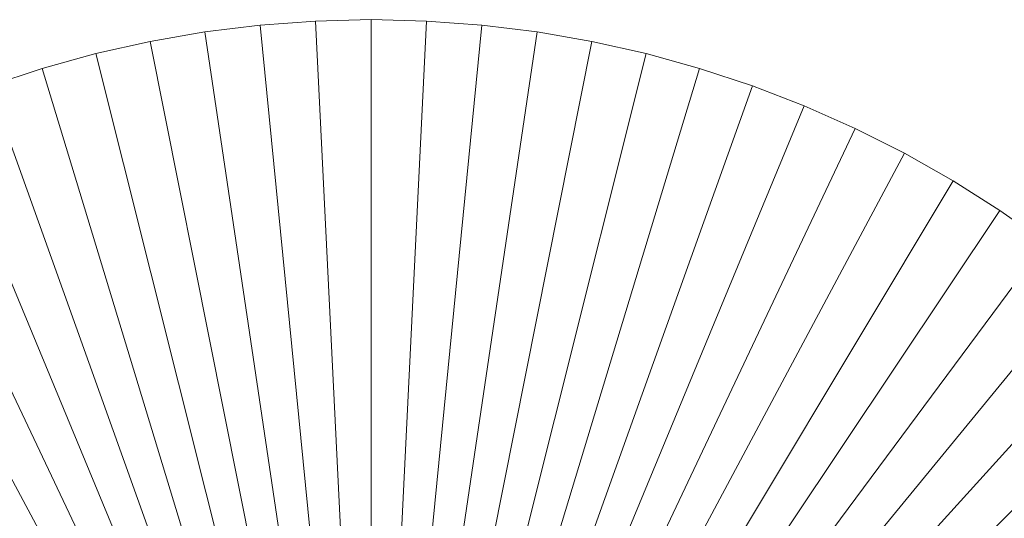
# Model space of a CAD drawing. Header units: millimetres. Extents: x -576 to -164, y 131 to 547.
# Tile 4 of 20: x -375.58 to -364.71, y 150.59 to 156.1. Entities that reach past the tile are written whole.
import ezdxf

# ---------------------------------------------------------------- set-up
doc = ezdxf.new("R2010")
doc.units = ezdxf.units.MM
doc.header["$LTSCALE"] = 20
doc.layers.add('LUCIDO_1', color=1, linetype='Continuous', lineweight=20, true_color=0xff0000)
doc.layers.add('Nessuna', color=7, linetype='Continuous', lineweight=9)

# ---------------------------------------------------------------- blocks, each defined once
blk = doc.blocks.new('Group')
at = {"layer": 'LUCIDO_1', "color": 5, "linetype": 'Continuous', "lineweight": 9, "transparency": 33554687}
for points in [[(-372.923, 156.04, -10109.271), (-373.532, 155.965, -10109.271), (-371.698, 143.601, -10109.271)], [(-372.923, 156.04, -10106.271), (-373.532, 155.965, -10106.271), (-373.532, 155.965, -10109.271), (-372.923, 156.04, -10109.271)], [(-371.698, 143.601, -10106.271), (-373.532, 155.965, -10106.271), (-372.923, 156.04, -10106.271)], [(-372.312, 156.085, -10109.271), (-372.923, 156.04, -10109.271), (-371.698, 143.601, -10109.271)], [(-372.312, 156.085, -10106.271), (-372.923, 156.04, -10106.271), (-372.923, 156.04, -10109.271), (-372.312, 156.085, -10109.271)], [(-371.698, 143.601, -10106.271), (-372.923, 156.04, -10106.271), (-372.312, 156.085, -10106.271)], [(-371.698, 156.101, -10109.271), (-372.312, 156.085, -10109.271), (-371.698, 143.601, -10109.271)], [(-371.698, 156.101, -10106.271), (-372.312, 156.085, -10106.271), (-372.312, 156.085, -10109.271), (-371.698, 156.101, -10109.271)], [(-371.698, 143.601, -10106.271), (-372.312, 156.085, -10106.271), (-371.698, 156.101, -10106.271)], [(-371.085, 156.085, -10109.271), (-371.698, 156.101, -10109.271), (-371.698, 143.601, -10109.271)], [(-371.085, 156.085, -10106.271), (-371.698, 156.101, -10106.271), (-371.698, 156.101, -10109.271), (-371.085, 156.085, -10109.271)], [(-371.698, 143.601, -10106.271), (-371.698, 156.101, -10106.271), (-371.085, 156.085, -10106.271)], [(-370.473, 156.04, -10109.271), (-371.085, 156.085, -10109.271), (-371.698, 143.601, -10109.271)], [(-371.698, 143.601, -10106.271), (-371.085, 156.085, -10106.271), (-370.473, 156.04, -10106.271)], [(-369.864, 155.965, -10109.271), (-370.473, 156.04, -10109.271), (-371.698, 143.601, -10109.271)], [(-371.698, 143.601, -10106.271), (-370.473, 156.04, -10106.271), (-369.864, 155.965, -10106.271)], [(-370.473, 156.04, -10106.271), (-371.085, 156.085, -10106.271), (-371.085, 156.085, -10109.271), (-370.473, 156.04, -10109.271)], [(-369.864, 155.965, -10106.271), (-370.473, 156.04, -10106.271), (-370.473, 156.04, -10109.271), (-369.864, 155.965, -10109.271)], [(-373.532, 155.965, -10109.271), (-374.137, 155.86, -10109.271), (-371.698, 143.601, -10109.271)], [(-373.532, 155.965, -10106.271), (-374.137, 155.86, -10106.271), (-374.137, 155.86, -10109.271), (-373.532, 155.965, -10109.271)], [(-371.698, 143.601, -10106.271), (-374.137, 155.86, -10106.271), (-373.532, 155.965, -10106.271)], [(-369.26, 155.86, -10109.271), (-369.864, 155.965, -10109.271), (-371.698, 143.601, -10109.271)], [(-371.698, 143.601, -10106.271), (-369.864, 155.965, -10106.271), (-369.26, 155.86, -10106.271)], [(-369.26, 155.86, -10106.271), (-369.864, 155.965, -10106.271), (-369.864, 155.965, -10109.271), (-369.26, 155.86, -10109.271)], [(-374.137, 155.86, -10109.271), (-374.736, 155.726, -10109.271), (-371.698, 143.601, -10109.271)], [(-374.137, 155.86, -10106.271), (-374.736, 155.726, -10106.271), (-374.736, 155.726, -10109.271), (-374.137, 155.86, -10109.271)], [(-371.698, 143.601, -10106.271), (-374.736, 155.726, -10106.271), (-374.137, 155.86, -10106.271)], [(-368.661, 155.726, -10109.271), (-369.26, 155.86, -10109.271), (-371.698, 143.601, -10109.271)], [(-371.698, 143.601, -10106.271), (-369.26, 155.86, -10106.271), (-368.661, 155.726, -10106.271)], [(-368.661, 155.726, -10106.271), (-369.26, 155.86, -10106.271), (-369.26, 155.86, -10109.271), (-368.661, 155.726, -10109.271)], [(-374.736, 155.726, -10109.271), (-375.327, 155.562, -10109.271), (-371.698, 143.601, -10109.271)], [(-374.736, 155.726, -10106.271), (-375.327, 155.562, -10106.271), (-375.327, 155.562, -10109.271), (-374.736, 155.726, -10109.271)], [(-371.698, 143.601, -10106.271), (-375.327, 155.562, -10106.271), (-374.736, 155.726, -10106.271)], [(-368.07, 155.562, -10109.271), (-368.661, 155.726, -10109.271), (-371.698, 143.601, -10109.271)], [(-371.698, 143.601, -10106.271), (-368.661, 155.726, -10106.271), (-368.07, 155.562, -10106.271)], [(-368.07, 155.562, -10106.271), (-368.661, 155.726, -10106.271), (-368.661, 155.726, -10109.271), (-368.07, 155.562, -10109.271)], [(-375.327, 155.562, -10109.271), (-375.909, 155.37, -10109.271), (-371.698, 143.601, -10109.271)], [(-375.327, 155.562, -10106.271), (-375.909, 155.37, -10106.271), (-375.909, 155.37, -10109.271), (-375.327, 155.562, -10109.271)], [(-371.698, 143.601, -10106.271), (-375.909, 155.37, -10106.271), (-375.327, 155.562, -10106.271)], [(-367.487, 155.37, -10109.271), (-368.07, 155.562, -10109.271), (-371.698, 143.601, -10109.271)], [(-371.698, 143.601, -10106.271), (-368.07, 155.562, -10106.271), (-367.487, 155.37, -10106.271)], [(-367.487, 155.37, -10106.271), (-368.07, 155.562, -10106.271), (-368.07, 155.562, -10109.271), (-367.487, 155.37, -10109.271)], [(-375.909, 155.37, -10109.271), (-376.482, 155.149, -10109.271), (-371.698, 143.601, -10109.271)], [(-371.698, 143.601, -10106.271), (-376.482, 155.149, -10106.271), (-375.909, 155.37, -10106.271)], [(-366.915, 155.149, -10109.271), (-367.487, 155.37, -10109.271), (-371.698, 143.601, -10109.271)], [(-371.698, 143.601, -10106.271), (-367.487, 155.37, -10106.271), (-366.915, 155.149, -10106.271)], [(-366.915, 155.149, -10106.271), (-367.487, 155.37, -10106.271), (-367.487, 155.37, -10109.271), (-366.915, 155.149, -10109.271)], [(-376.482, 155.149, -10109.271), (-377.043, 154.9, -10109.271), (-371.698, 143.601, -10109.271)], [(-371.698, 143.601, -10106.271), (-377.043, 154.9, -10106.271), (-376.482, 155.149, -10106.271)], [(-366.354, 154.9, -10109.271), (-366.915, 155.149, -10109.271), (-371.698, 143.601, -10109.271)], [(-371.698, 143.601, -10106.271), (-366.915, 155.149, -10106.271), (-366.354, 154.9, -10106.271)], [(-366.354, 154.9, -10106.271), (-366.915, 155.149, -10106.271), (-366.915, 155.149, -10109.271), (-366.354, 154.9, -10109.271)], [(-377.043, 154.9, -10109.271), (-377.591, 154.625, -10109.271), (-371.698, 143.601, -10109.271)], [(-371.698, 143.601, -10106.271), (-377.591, 154.625, -10106.271), (-377.043, 154.9, -10106.271)], [(-365.806, 154.625, -10109.271), (-366.354, 154.9, -10109.271), (-371.698, 143.601, -10109.271)], [(-371.698, 143.601, -10106.271), (-366.354, 154.9, -10106.271), (-365.806, 154.625, -10106.271)], [(-365.806, 154.625, -10106.271), (-366.354, 154.9, -10106.271), (-366.354, 154.9, -10109.271), (-365.806, 154.625, -10109.271)], [(-377.591, 154.625, -10109.271), (-378.125, 154.322, -10109.271), (-371.698, 143.601, -10109.271)], [(-371.698, 143.601, -10106.271), (-378.125, 154.322, -10106.271), (-377.591, 154.625, -10106.271)], [(-365.272, 154.322, -10109.271), (-365.806, 154.625, -10109.271), (-371.698, 143.601, -10109.271)], [(-371.698, 143.601, -10106.271), (-365.806, 154.625, -10106.271), (-365.272, 154.322, -10106.271)], [(-365.272, 154.322, -10106.271), (-365.806, 154.625, -10106.271), (-365.806, 154.625, -10109.271), (-365.272, 154.322, -10109.271)], [(-378.125, 154.322, -10109.271), (-378.643, 153.994, -10109.271), (-371.698, 143.601, -10109.271)], [(-371.698, 143.601, -10106.271), (-378.643, 153.994, -10106.271), (-378.125, 154.322, -10106.271)], [(-364.754, 153.994, -10109.271), (-365.272, 154.322, -10109.271), (-371.698, 143.601, -10109.271)], [(-371.698, 143.601, -10106.271), (-365.272, 154.322, -10106.271), (-364.754, 153.994, -10106.271)], [(-364.754, 153.994, -10106.271), (-365.272, 154.322, -10106.271), (-365.272, 154.322, -10109.271), (-364.754, 153.994, -10109.271)], [(-378.643, 153.994, -10109.271), (-379.144, 153.64, -10109.271), (-371.698, 143.601, -10109.271)], [(-371.698, 143.601, -10106.271), (-379.144, 153.64, -10106.271), (-378.643, 153.994, -10106.271)], [(-364.252, 153.64, -10109.271), (-364.754, 153.994, -10109.271), (-371.698, 143.601, -10109.271)], [(-371.698, 143.601, -10106.271), (-364.754, 153.994, -10106.271), (-364.252, 153.64, -10106.271)], [(-364.252, 153.64, -10106.271), (-364.754, 153.994, -10106.271), (-364.754, 153.994, -10109.271), (-364.252, 153.64, -10109.271)], [(-379.144, 153.64, -10109.271), (-379.628, 153.263, -10109.271), (-371.698, 143.601, -10109.271)], [(-371.698, 143.601, -10106.271), (-379.628, 153.263, -10106.271), (-379.144, 153.64, -10106.271)], [(-363.769, 153.263, -10109.271), (-364.252, 153.64, -10109.271), (-371.698, 143.601, -10109.271)], [(-371.698, 143.601, -10106.271), (-364.252, 153.64, -10106.271), (-363.769, 153.263, -10106.271)], [(-379.628, 153.263, -10109.271), (-380.093, 152.862, -10109.271), (-371.698, 143.601, -10109.271)], [(-371.698, 143.601, -10106.271), (-380.093, 152.862, -10106.271), (-379.628, 153.263, -10106.271)], [(-363.304, 152.862, -10109.271), (-363.769, 153.263, -10109.271), (-371.698, 143.601, -10109.271)], [(-371.698, 143.601, -10106.271), (-363.769, 153.263, -10106.271), (-363.304, 152.862, -10106.271)], [(-380.093, 152.862, -10109.271), (-380.537, 152.44, -10109.271), (-371.698, 143.601, -10109.271)], [(-371.698, 143.601, -10106.271), (-380.537, 152.44, -10106.271), (-380.093, 152.862, -10106.271)], [(-362.859, 152.44, -10109.271), (-363.304, 152.862, -10109.271), (-371.698, 143.601, -10109.271)], [(-371.698, 143.601, -10106.271), (-363.304, 152.862, -10106.271), (-362.859, 152.44, -10106.271)], [(-380.537, 152.44, -10109.271), (-380.96, 151.995, -10109.271), (-371.698, 143.601, -10109.271)], [(-371.698, 143.601, -10106.271), (-380.96, 151.995, -10106.271), (-380.537, 152.44, -10106.271)], [(-362.437, 151.995, -10109.271), (-362.859, 152.44, -10109.271), (-371.698, 143.601, -10109.271)], [(-371.698, 143.601, -10106.271), (-362.859, 152.44, -10106.271), (-362.437, 151.995, -10106.271)], [(-380.96, 151.995, -10109.271), (-381.361, 151.53, -10109.271), (-371.698, 143.601, -10109.271)], [(-371.698, 143.601, -10106.271), (-381.361, 151.53, -10106.271), (-380.96, 151.995, -10106.271)], [(-362.036, 151.53, -10109.271), (-362.437, 151.995, -10109.271), (-371.698, 143.601, -10109.271)], [(-371.698, 143.601, -10106.271), (-362.437, 151.995, -10106.271), (-362.036, 151.53, -10106.271)], [(-381.361, 151.53, -10109.271), (-381.738, 151.047, -10109.271), (-371.698, 143.601, -10109.271)], [(-371.698, 143.601, -10106.271), (-381.738, 151.047, -10106.271), (-381.361, 151.53, -10106.271)], [(-361.659, 151.047, -10109.271), (-362.036, 151.53, -10109.271), (-371.698, 143.601, -10109.271)], [(-371.698, 143.601, -10106.271), (-362.036, 151.53, -10106.271), (-361.659, 151.047, -10106.271)], [(-381.738, 151.047, -10109.271), (-382.091, 150.545, -10109.271), (-371.698, 143.601, -10109.271)], [(-371.698, 143.601, -10106.271), (-382.091, 150.545, -10106.271), (-381.738, 151.047, -10106.271)], [(-361.305, 150.545, -10109.271), (-361.659, 151.047, -10109.271), (-371.698, 143.601, -10109.271)], [(-371.698, 143.601, -10106.271), (-361.659, 151.047, -10106.271), (-361.305, 150.545, -10106.271)]]:
    blk.add_3dface(points, dxfattribs=at)
blk = doc.blocks.new('Group-2')
at = {"layer": 'LUCIDO_1', "color": 5, "transparency": 33554687}
blk.add_blockref('Group', (0, 0), dxfattribs=at)

msp = doc.modelspace()

# ---------------------------------------------------------------- block references
at = {"layer": 'Nessuna', "color": 5, "true_color": 0x0000ff, "transparency": 33554687}
msp.add_blockref('Group-2', (0, 0), dxfattribs=at)

doc.saveas('drawing.dxf')
